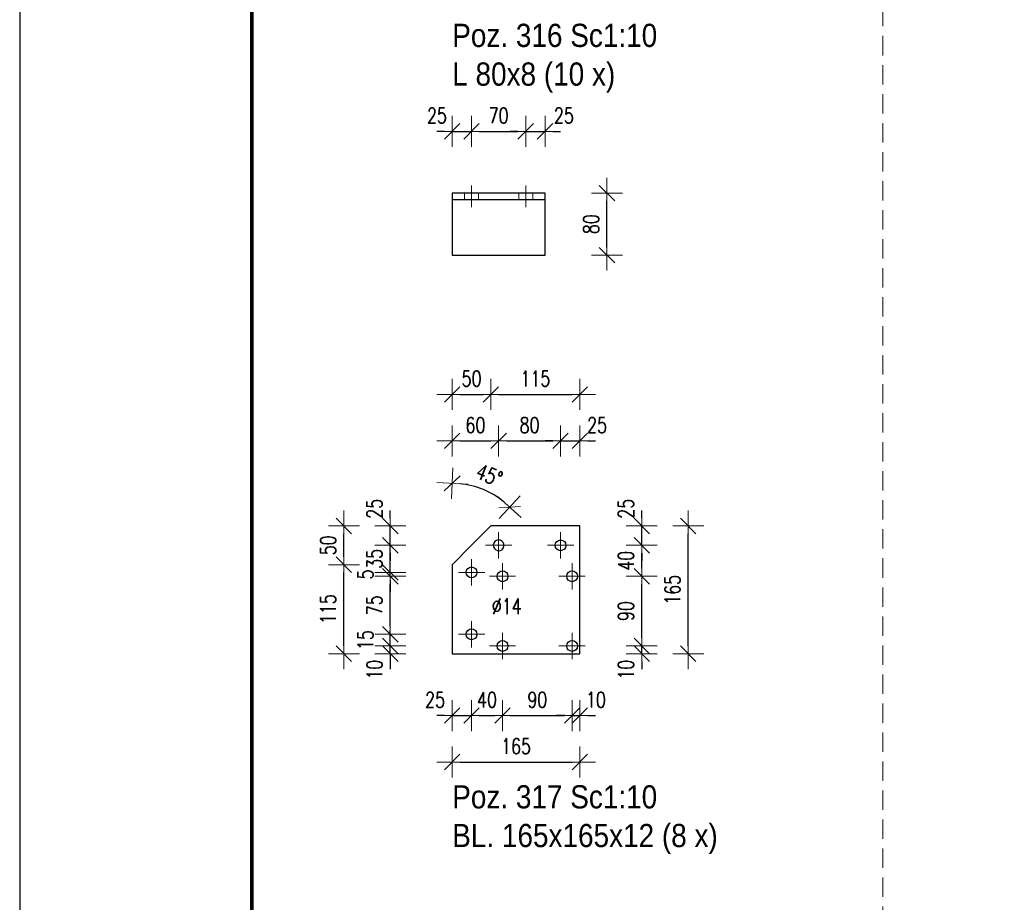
# Model space of a CAD drawing. Header units: millimetres. Extents: x -122 to 731, y 8645 to 9314.
# Tile 4 of 40: x -116 to 11, y 8836 to 8950. Entities that reach past the tile are written whole.
import ezdxf

# ---------------------------------------------------------------- set-up
doc = ezdxf.new("R2010")
doc.units = ezdxf.units.MM
doc.header["$LTSCALE"] = 10
doc.linetypes.add('HIDDEN', pattern=[0.375, 0.25, -0.125])
doc.linetypes.add('MITTE', pattern=[2, 1.25, -0.25, 0.25, -0.25])
doc.layers.get('Defpoints').update_dxf_attribs({"color": 1})
doc.layers.add('_FORMATKA', color=8, linetype='Continuous', plot=False)
for name, color, linetype, lineweight in [('_RAMKA', 7, 'Continuous', 35), ('PS_DIM', 4, 'Continuous', 13), ('PS_Hidden', 2, 'HIDDEN', 9), ('PS_Mid', 5, 'MITTE', 15), ('PS_Plate', 35, 'Continuous', 30), ('PS_Shape', 161, 'Continuous', 30), ('PS_SOLID', 7, 'Continuous', 30), ('PS_TEXT', 3, 'Continuous', 18)]:
    doc.layers.add(name, color=color, linetype=linetype, lineweight=lineweight)
doc.styles.add('gil', font='txt', dxfattribs={"width": 0.9})
doc.styles.add('simplex', font='simplex.shx', dxfattribs={"width": 0.75})
doc.dimstyles.new('1_10_PRZ_DS1-LS10', dxfattribs={"dimtxt": 2, "dimasz": 1, "dimexe": 2, "dimexo": 5, "dimgap": 1, "dimtad": 1, "dimdec": 0, "dimlfac": 10, "dimtxsty": 'simplex', "dimblk": 'dimznak', "dimcen": 2, "dimse1": 1, "dimse2": 1, "dimclrt": 3, "dimadec": 1, "dimazin": 0, "dimtfac": 1, "dimtdec": 0, "dimtix": 1, "dimtmove": 2, "dimatfit": 3, "dimldrblk": 'dim-grot', "dimfxl": 1, "dimarcsym": 0})

# ---------------------------------------------------------------- blocks, each defined once
blk = doc.blocks.new('dimznak')
at = {"color": 0}
for points in [[(0, 2), (0, -2)], [(-2, 0), (2, 0)]]:
    blk.add_lwpolyline(points, dxfattribs=at)
at = {"color": 2}
blk.add_lwpolyline([(1, 1), (-1, -1)], dxfattribs=at)
blk = doc.blocks.new('*D55')
at = {"layer": 'Defpoints', "color": 0, "transparency": 16777216}
for p in [(-57.96, 8935.19), (-60.46, 8927.19), (-57.96, 8927.19)]:
    blk.add_point(p, dxfattribs=at)
at = {"layer": 'PS_DIM', "color": 0, "lineweight": -2, "transparency": 16777216}
for p, q in [((-61.46, 8935.19), (-62.46, 8935.19)), ((-60.46, 8935.19), (-57.96, 8935.19)), ((-56.96, 8935.19), (-55.96, 8935.19))]:
    blk.add_line(p, q, dxfattribs=at)
blk.add_blockref('dimznak', (-60.46, 8935.19), dxfattribs=at)
at = {"layer": 'PS_DIM', "color": 0, "lineweight": -2, "transparency": 16777216, "rotation": 180}
blk.add_blockref('dimznak', (-57.96, 8935.19), dxfattribs=at)
at = {"layer": 'PS_DIM', "color": 3, "transparency": 16777216, "insert": (-62.43, 8937.23), "char_height": 2, "attachment_point": 5, "style": 'simplex'}
blk.add_mtext('25', dxfattribs=at)
blk = doc.blocks.new('dim-grot')
blk.add_hatch(color=256).paths.add_polyline_path([(0, 0), (-2, 0.5), (-2, -0.5)])
blk.add_lwpolyline([(0, 0), (-2, 0.5), (-2, -0.5), (0, 0)])
blk = doc.blocks.new('*D56')
at = {"layer": 'Defpoints', "color": 0, "transparency": 16777216}
for p in [(-50.96, 8935.19), (-57.96, 8927.19), (-50.96, 8927.19)]:
    blk.add_point(p, dxfattribs=at)
at = {"layer": 'PS_DIM', "color": 0, "lineweight": -2, "transparency": 16777216}
blk.add_line((-56.96, 8935.19), (-51.96, 8935.19), dxfattribs=at)
at = {"layer": 'PS_DIM', "color": 0, "lineweight": -2, "transparency": 16777216, "rotation": 180}
blk.add_blockref('dimznak', (-57.96, 8935.19), dxfattribs=at)
at = {"layer": 'PS_DIM', "color": 0, "lineweight": -2, "transparency": 16777216}
blk.add_blockref('dimznak', (-50.96, 8935.19), dxfattribs=at)
at = {"layer": 'PS_DIM', "color": 3, "transparency": 16777216, "insert": (-54.46, 8937.23), "char_height": 2, "attachment_point": 5, "style": 'simplex'}
blk.add_mtext('70', dxfattribs=at)
blk = doc.blocks.new('*D57')
at = {"layer": 'Defpoints', "color": 0, "transparency": 16777216}
for p in [(-48.46, 8935.19), (-50.96, 8927.19), (-48.46, 8927.19)]:
    blk.add_point(p, dxfattribs=at)
at = {"layer": 'PS_DIM', "color": 0, "lineweight": -2, "transparency": 16777216}
for p, q in [((-51.96, 8935.19), (-52.96, 8935.19)), ((-50.96, 8935.19), (-48.46, 8935.19)), ((-47.46, 8935.19), (-46.46, 8935.19))]:
    blk.add_line(p, q, dxfattribs=at)
blk.add_blockref('dimznak', (-50.96, 8935.19), dxfattribs=at)
at = {"layer": 'PS_DIM', "color": 0, "lineweight": -2, "transparency": 16777216, "rotation": 180}
blk.add_blockref('dimznak', (-48.46, 8935.19), dxfattribs=at)
at = {"layer": 'PS_DIM', "color": 3, "transparency": 16777216, "insert": (-46.02, 8937.23), "char_height": 2, "attachment_point": 5, "style": 'simplex'}
blk.add_mtext('25', dxfattribs=at)
blk = doc.blocks.new('*D58')
at = {"layer": 'Defpoints', "color": 0, "transparency": 16777216}
for p in [(-48.46, 8927.19), (-40.46, 8927.19), (-48.46, 8919.19)]:
    blk.add_point(p, dxfattribs=at)
at = {"layer": 'PS_DIM', "color": 0, "lineweight": -2, "transparency": 16777216}
blk.add_line((-40.46, 8920.19), (-40.46, 8926.19), dxfattribs=at)
for p, rotation in [((-40.46, 8927.19), 90), ((-40.46, 8919.19), 270)]:
    blk.add_blockref('dimznak', p, dxfattribs=dict(at, rotation=rotation))
at = {"layer": 'PS_DIM', "color": 3, "transparency": 16777216, "insert": (-42.5, 8923.19), "char_height": 2, "attachment_point": 5, "rotation": 90, "style": 'simplex'}
blk.add_mtext('80', dxfattribs=at)
blk = doc.blocks.new('*D60')
at = {"layer": 'Defpoints', "color": 0, "transparency": 16777216}
for p in [(-57.96, 8870.19), (-60.46, 8867.69), (-57.96, 8859.69)]:
    blk.add_point(p, dxfattribs=at)
at = {"layer": 'PS_DIM', "color": 0, "lineweight": -2, "transparency": 16777216}
for p, q in [((-61.46, 8859.69), (-62.46, 8859.69)), ((-60.46, 8859.69), (-57.96, 8859.69)), ((-56.96, 8859.69), (-55.96, 8859.69))]:
    blk.add_line(p, q, dxfattribs=at)
blk.add_blockref('dimznak', (-60.46, 8859.69), dxfattribs=at)
at = {"layer": 'PS_DIM', "color": 0, "lineweight": -2, "transparency": 16777216, "rotation": 180}
blk.add_blockref('dimznak', (-57.96, 8859.69), dxfattribs=at)
at = {"layer": 'PS_DIM', "color": 3, "transparency": 16777216, "insert": (-62.67, 8861.73), "char_height": 2, "attachment_point": 5, "style": 'simplex'}
blk.add_mtext('25', dxfattribs=at)
blk = doc.blocks.new('*D61')
at = {"layer": 'Defpoints', "color": 0, "transparency": 16777216}
for p in [(-57.96, 8870.19), (-53.96, 8868.69), (-53.96, 8859.69)]:
    blk.add_point(p, dxfattribs=at)
at = {"layer": 'PS_DIM', "color": 0, "lineweight": -2, "transparency": 16777216}
blk.add_line((-56.96, 8859.69), (-54.96, 8859.69), dxfattribs=at)
at = {"layer": 'PS_DIM', "color": 0, "lineweight": -2, "transparency": 16777216, "rotation": 180}
blk.add_blockref('dimznak', (-57.96, 8859.69), dxfattribs=at)
at = {"layer": 'PS_DIM', "color": 0, "lineweight": -2, "transparency": 16777216}
blk.add_blockref('dimznak', (-53.96, 8859.69), dxfattribs=at)
at = {"layer": 'PS_DIM', "color": 3, "transparency": 16777216, "insert": (-55.96, 8861.73), "char_height": 2, "attachment_point": 5, "style": 'simplex'}
blk.add_mtext('40', dxfattribs=at)
blk = doc.blocks.new('*D62')
at = {"layer": 'Defpoints', "color": 0, "transparency": 16777216}
for p in [(-53.96, 8868.69), (-44.96, 8868.69), (-44.96, 8859.69)]:
    blk.add_point(p, dxfattribs=at)
at = {"layer": 'PS_DIM', "color": 0, "lineweight": -2, "transparency": 16777216}
blk.add_line((-52.96, 8859.69), (-45.96, 8859.69), dxfattribs=at)
at = {"layer": 'PS_DIM', "color": 0, "lineweight": -2, "transparency": 16777216, "rotation": 180}
blk.add_blockref('dimznak', (-53.96, 8859.69), dxfattribs=at)
at = {"layer": 'PS_DIM', "color": 0, "lineweight": -2, "transparency": 16777216}
blk.add_blockref('dimznak', (-44.96, 8859.69), dxfattribs=at)
at = {"layer": 'PS_DIM', "color": 3, "transparency": 16777216, "insert": (-49.46, 8861.73), "char_height": 2, "attachment_point": 5, "style": 'simplex'}
blk.add_mtext('90', dxfattribs=at)
blk = doc.blocks.new('*D63')
at = {"layer": 'Defpoints', "color": 0, "transparency": 16777216}
for p in [(-44.96, 8868.69), (-43.96, 8867.69), (-43.96, 8859.69)]:
    blk.add_point(p, dxfattribs=at)
at = {"layer": 'PS_DIM', "color": 0, "lineweight": -2, "transparency": 16777216}
for p, q in [((-45.96, 8859.69), (-46.96, 8859.69)), ((-44.96, 8859.69), (-43.96, 8859.69)), ((-42.96, 8859.69), (-41.96, 8859.69))]:
    blk.add_line(p, q, dxfattribs=at)
blk.add_blockref('dimznak', (-44.96, 8859.69), dxfattribs=at)
at = {"layer": 'PS_DIM', "color": 0, "lineweight": -2, "transparency": 16777216, "rotation": 180}
blk.add_blockref('dimznak', (-43.96, 8859.69), dxfattribs=at)
at = {"layer": 'PS_DIM', "color": 3, "transparency": 16777216, "insert": (-41.89, 8861.73), "char_height": 2, "attachment_point": 5, "style": 'simplex'}
blk.add_mtext('10', dxfattribs=at)
blk = doc.blocks.new('*D64')
at = {"layer": 'Defpoints', "color": 0, "transparency": 16777216}
for p in [(-60.46, 8867.69), (-43.96, 8867.69), (-43.96, 8853.69)]:
    blk.add_point(p, dxfattribs=at)
at = {"layer": 'PS_DIM', "color": 0, "lineweight": -2, "transparency": 16777216}
blk.add_line((-59.46, 8853.69), (-44.96, 8853.69), dxfattribs=at)
at = {"layer": 'PS_DIM', "color": 0, "lineweight": -2, "transparency": 16777216, "rotation": 180}
blk.add_blockref('dimznak', (-60.46, 8853.69), dxfattribs=at)
at = {"layer": 'PS_DIM', "color": 0, "lineweight": -2, "transparency": 16777216}
blk.add_blockref('dimznak', (-43.96, 8853.69), dxfattribs=at)
at = {"layer": 'PS_DIM', "color": 3, "transparency": 16777216, "insert": (-52.21, 8855.73), "char_height": 2, "attachment_point": 5, "style": 'simplex'}
blk.add_mtext('165', dxfattribs=at)
blk = doc.blocks.new('*D65')
at = {"layer": 'Defpoints', "color": 0, "transparency": 16777216}
for p in [(-55.2, 8888.29), (-60.46, 8886.26), (-55.46, 8884.19), (-60.46, 8879.19)]:
    blk.add_point(p, dxfattribs=at)
at = {"layer": 'PS_DIM', "color": 0, "lineweight": -2, "transparency": 16777216}
blk.add_arc((-60.46, 8879.19), 10.51, 50.4539, 84.5461, dxfattribs=at)
for p, rotation in [((-60.46, 8889.7), 177.2730717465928), ((-53.03, 8886.62), 317.7269282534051)]:
    blk.add_blockref('dimznak', p, dxfattribs=dict(at, rotation=rotation))
at = {"layer": 'PS_DIM', "color": 3, "transparency": 16777216, "insert": (-55.67, 8890.75), "char_height": 2, "attachment_point": 5, "rotation": 337.5, "style": 'simplex'}
blk.add_mtext('45%%d', dxfattribs=at)
blk = doc.blocks.new('*D66')
at = {"layer": 'Defpoints', "color": 0, "transparency": 16777216}
for p in [(-54.46, 8895.19), (-54.46, 8881.69), (-60.46, 8879.19)]:
    blk.add_point(p, dxfattribs=at)
at = {"layer": 'PS_DIM', "color": 0, "lineweight": -2, "transparency": 16777216}
blk.add_line((-59.46, 8895.19), (-55.46, 8895.19), dxfattribs=at)
at = {"layer": 'PS_DIM', "color": 0, "lineweight": -2, "transparency": 16777216, "rotation": 180}
blk.add_blockref('dimznak', (-60.46, 8895.19), dxfattribs=at)
at = {"layer": 'PS_DIM', "color": 0, "lineweight": -2, "transparency": 16777216}
blk.add_blockref('dimznak', (-54.46, 8895.19), dxfattribs=at)
at = {"layer": 'PS_DIM', "color": 3, "transparency": 16777216, "insert": (-57.46, 8897.23), "char_height": 2, "attachment_point": 5, "style": 'simplex'}
blk.add_mtext('60', dxfattribs=at)
blk = doc.blocks.new('*D67')
at = {"layer": 'Defpoints', "color": 0, "transparency": 16777216}
for p in [(-46.46, 8895.19), (-54.46, 8881.69), (-46.46, 8881.69)]:
    blk.add_point(p, dxfattribs=at)
at = {"layer": 'PS_DIM', "color": 0, "lineweight": -2, "transparency": 16777216}
blk.add_line((-53.46, 8895.19), (-47.46, 8895.19), dxfattribs=at)
at = {"layer": 'PS_DIM', "color": 0, "lineweight": -2, "transparency": 16777216, "rotation": 180}
blk.add_blockref('dimznak', (-54.46, 8895.19), dxfattribs=at)
at = {"layer": 'PS_DIM', "color": 0, "lineweight": -2, "transparency": 16777216}
blk.add_blockref('dimznak', (-46.46, 8895.19), dxfattribs=at)
at = {"layer": 'PS_DIM', "color": 3, "transparency": 16777216, "insert": (-50.46, 8897.23), "char_height": 2, "attachment_point": 5, "style": 'simplex'}
blk.add_mtext('80', dxfattribs=at)
blk = doc.blocks.new('*D68')
at = {"layer": 'Defpoints', "color": 0, "transparency": 16777216}
for p in [(-43.96, 8895.19), (-43.96, 8884.19), (-46.46, 8881.69)]:
    blk.add_point(p, dxfattribs=at)
at = {"layer": 'PS_DIM', "color": 0, "lineweight": -2, "transparency": 16777216}
for p, q in [((-47.46, 8895.19), (-48.46, 8895.19)), ((-46.46, 8895.19), (-43.96, 8895.19)), ((-42.96, 8895.19), (-41.96, 8895.19))]:
    blk.add_line(p, q, dxfattribs=at)
blk.add_blockref('dimznak', (-46.46, 8895.19), dxfattribs=at)
at = {"layer": 'PS_DIM', "color": 0, "lineweight": -2, "transparency": 16777216, "rotation": 180}
blk.add_blockref('dimznak', (-43.96, 8895.19), dxfattribs=at)
at = {"layer": 'PS_DIM', "color": 3, "transparency": 16777216, "insert": (-41.74, 8897.23), "char_height": 2, "attachment_point": 5, "style": 'simplex'}
blk.add_mtext('25', dxfattribs=at)
blk = doc.blocks.new('*D69')
at = {"layer": 'Defpoints', "color": 0, "transparency": 16777216}
for p in [(-55.46, 8901.19), (-55.46, 8884.19), (-60.46, 8879.19)]:
    blk.add_point(p, dxfattribs=at)
at = {"layer": 'PS_DIM', "color": 0, "lineweight": -2, "transparency": 16777216}
blk.add_line((-59.46, 8901.19), (-56.46, 8901.19), dxfattribs=at)
at = {"layer": 'PS_DIM', "color": 0, "lineweight": -2, "transparency": 16777216, "rotation": 180}
blk.add_blockref('dimznak', (-60.46, 8901.19), dxfattribs=at)
at = {"layer": 'PS_DIM', "color": 0, "lineweight": -2, "transparency": 16777216}
blk.add_blockref('dimznak', (-55.46, 8901.19), dxfattribs=at)
at = {"layer": 'PS_DIM', "color": 3, "transparency": 16777216, "insert": (-57.96, 8903.23), "char_height": 2, "attachment_point": 5, "style": 'simplex'}
blk.add_mtext('50', dxfattribs=at)
blk = doc.blocks.new('*D70')
at = {"layer": 'Defpoints', "color": 0, "transparency": 16777216}
for p in [(-43.96, 8901.19), (-55.46, 8884.19), (-43.96, 8867.69)]:
    blk.add_point(p, dxfattribs=at)
at = {"layer": 'PS_DIM', "color": 0, "lineweight": -2, "transparency": 16777216}
blk.add_line((-54.46, 8901.19), (-44.96, 8901.19), dxfattribs=at)
at = {"layer": 'PS_DIM', "color": 0, "lineweight": -2, "transparency": 16777216, "rotation": 180}
blk.add_blockref('dimznak', (-55.46, 8901.19), dxfattribs=at)
at = {"layer": 'PS_DIM', "color": 0, "lineweight": -2, "transparency": 16777216}
blk.add_blockref('dimznak', (-43.96, 8901.19), dxfattribs=at)
at = {"layer": 'PS_DIM', "color": 3, "transparency": 16777216, "insert": (-49.71, 8903.23), "char_height": 2, "attachment_point": 5, "style": 'simplex'}
blk.add_mtext('115', dxfattribs=at)
blk = doc.blocks.new('*D71')
at = {"layer": 'Defpoints', "color": 0, "transparency": 16777216}
for p in [(-68.46, 8868.69), (-53.96, 8868.69), (-60.46, 8867.69)]:
    blk.add_point(p, dxfattribs=at)
at = {"layer": 'PS_DIM', "color": 0, "lineweight": -2, "transparency": 16777216}
for p, q in [((-68.46, 8869.69), (-68.46, 8870.69)), ((-68.46, 8867.69), (-68.46, 8868.69)), ((-68.46, 8866.69), (-68.46, 8865.69))]:
    blk.add_line(p, q, dxfattribs=at)
for p, rotation in [((-68.46, 8868.69), 270), ((-68.46, 8867.69), 90)]:
    blk.add_blockref('dimznak', p, dxfattribs=dict(at, rotation=rotation))
at = {"layer": 'PS_DIM', "color": 3, "transparency": 16777216, "insert": (-70.5, 8865.62), "char_height": 2, "attachment_point": 5, "rotation": 90, "style": 'simplex'}
blk.add_mtext('10', dxfattribs=at)
blk = doc.blocks.new('*D72')
at = {"layer": 'Defpoints', "color": 0, "transparency": 16777216}
for p in [(-68.46, 8870.19), (-57.96, 8870.19), (-53.96, 8868.69)]:
    blk.add_point(p, dxfattribs=at)
at = {"layer": 'PS_DIM', "color": 0, "lineweight": -2, "transparency": 16777216}
for p, q in [((-68.46, 8871.19), (-68.46, 8872.19)), ((-68.46, 8868.69), (-68.46, 8870.19)), ((-68.46, 8867.69), (-68.46, 8866.69))]:
    blk.add_line(p, q, dxfattribs=at)
for p, rotation in [((-68.46, 8870.19), 270), ((-68.46, 8868.69), 90)]:
    blk.add_blockref('dimznak', p, dxfattribs=dict(at, rotation=rotation))
at = {"layer": 'PS_DIM', "color": 3, "transparency": 16777216, "insert": (-71.68, 8869.44), "char_height": 2, "attachment_point": 5, "rotation": 90, "style": 'simplex'}
blk.add_mtext('15', dxfattribs=at)
blk = doc.blocks.new('*D73')
at = {"layer": 'Defpoints', "color": 0, "transparency": 16777216}
for p in [(-68.46, 8877.69), (-53.96, 8877.69), (-57.96, 8870.19)]:
    blk.add_point(p, dxfattribs=at)
at = {"layer": 'PS_DIM', "color": 0, "lineweight": -2, "transparency": 16777216}
blk.add_line((-68.46, 8871.19), (-68.46, 8876.69), dxfattribs=at)
for p, rotation in [((-68.46, 8877.69), 90), ((-68.46, 8870.19), 270)]:
    blk.add_blockref('dimznak', p, dxfattribs=dict(at, rotation=rotation))
at = {"layer": 'PS_DIM', "color": 3, "transparency": 16777216, "insert": (-70.5, 8873.94), "char_height": 2, "attachment_point": 5, "rotation": 90, "style": 'simplex'}
blk.add_mtext('75', dxfattribs=at)
blk = doc.blocks.new('*D74')
at = {"layer": 'Defpoints', "color": 0, "transparency": 16777216}
for p in [(-68.46, 8878.19), (-57.96, 8878.19), (-53.96, 8877.69)]:
    blk.add_point(p, dxfattribs=at)
at = {"layer": 'PS_DIM', "color": 0, "lineweight": -2, "transparency": 16777216}
for p, q in [((-68.46, 8879.19), (-68.46, 8880.19)), ((-68.46, 8877.69), (-68.46, 8878.19)), ((-68.46, 8876.69), (-68.46, 8875.69))]:
    blk.add_line(p, q, dxfattribs=at)
for p, rotation in [((-68.46, 8878.19), 270), ((-68.46, 8877.69), 90)]:
    blk.add_blockref('dimznak', p, dxfattribs=dict(at, rotation=rotation))
at = {"layer": 'PS_DIM', "color": 3, "transparency": 16777216, "insert": (-71.68, 8877.94), "char_height": 2, "attachment_point": 5, "rotation": 90, "style": 'simplex'}
blk.add_mtext('5', dxfattribs=at)
blk = doc.blocks.new('*D75')
at = {"layer": 'Defpoints', "color": 0, "transparency": 16777216}
for p in [(-68.46, 8881.69), (-54.46, 8881.69), (-57.96, 8878.19)]:
    blk.add_point(p, dxfattribs=at)
at = {"layer": 'PS_DIM', "color": 0, "lineweight": -2, "transparency": 16777216}
for p, q in [((-68.46, 8882.69), (-68.46, 8883.69)), ((-68.46, 8878.19), (-68.46, 8881.69)), ((-68.46, 8877.19), (-68.46, 8876.19))]:
    blk.add_line(p, q, dxfattribs=at)
for p, rotation in [((-68.46, 8881.69), 270), ((-68.46, 8878.19), 90)]:
    blk.add_blockref('dimznak', p, dxfattribs=dict(at, rotation=rotation))
at = {"layer": 'PS_DIM', "color": 3, "transparency": 16777216, "insert": (-70.5, 8879.94), "char_height": 2, "attachment_point": 5, "rotation": 90, "style": 'simplex'}
blk.add_mtext('35', dxfattribs=at)
blk = doc.blocks.new('*D76')
at = {"layer": 'Defpoints', "color": 0, "transparency": 16777216}
for p in [(-68.46, 8884.19), (-60.46, 8884.19), (-54.46, 8881.69)]:
    blk.add_point(p, dxfattribs=at)
at = {"layer": 'PS_DIM', "color": 0, "lineweight": -2, "transparency": 16777216}
for p, q in [((-68.46, 8885.19), (-68.46, 8886.19)), ((-68.46, 8881.69), (-68.46, 8884.19)), ((-68.46, 8880.69), (-68.46, 8879.69))]:
    blk.add_line(p, q, dxfattribs=at)
for p, rotation in [((-68.46, 8884.19), 270), ((-68.46, 8881.69), 90)]:
    blk.add_blockref('dimznak', p, dxfattribs=dict(at, rotation=rotation))
at = {"layer": 'PS_DIM', "color": 3, "transparency": 16777216, "insert": (-70.5, 8886.41), "char_height": 2, "attachment_point": 5, "rotation": 90, "style": 'simplex'}
blk.add_mtext('25', dxfattribs=at)
blk = doc.blocks.new('*D77')
at = {"layer": 'Defpoints', "color": 0, "transparency": 16777216}
for p in [(-74.46, 8879.19), (-60.46, 8879.19), (-60.46, 8867.69)]:
    blk.add_point(p, dxfattribs=at)
at = {"layer": 'PS_DIM', "color": 0, "lineweight": -2, "transparency": 16777216}
blk.add_line((-74.46, 8868.69), (-74.46, 8878.19), dxfattribs=at)
for p, rotation in [((-74.46, 8879.19), 90), ((-74.46, 8867.69), 270)]:
    blk.add_blockref('dimznak', p, dxfattribs=dict(at, rotation=rotation))
at = {"layer": 'PS_DIM', "color": 3, "transparency": 16777216, "insert": (-76.5, 8873.44), "char_height": 2, "attachment_point": 5, "rotation": 90, "style": 'simplex'}
blk.add_mtext('115', dxfattribs=at)
blk = doc.blocks.new('*D78')
at = {"layer": 'Defpoints', "color": 0, "transparency": 16777216}
for p in [(-74.46, 8884.19), (-55.46, 8884.19), (-60.46, 8879.19)]:
    blk.add_point(p, dxfattribs=at)
at = {"layer": 'PS_DIM', "color": 0, "lineweight": -2, "transparency": 16777216}
blk.add_line((-74.46, 8880.19), (-74.46, 8883.19), dxfattribs=at)
for p, rotation in [((-74.46, 8884.19), 90), ((-74.46, 8879.19), 270)]:
    blk.add_blockref('dimznak', p, dxfattribs=dict(at, rotation=rotation))
at = {"layer": 'PS_DIM', "color": 3, "transparency": 16777216, "insert": (-76.5, 8881.69), "char_height": 2, "attachment_point": 5, "rotation": 90, "style": 'simplex'}
blk.add_mtext('50', dxfattribs=at)
blk = doc.blocks.new('*D79')
at = {"layer": 'Defpoints', "color": 0, "transparency": 16777216}
for p in [(-44.96, 8868.69), (-35.96, 8868.69), (-43.96, 8867.69)]:
    blk.add_point(p, dxfattribs=at)
at = {"layer": 'PS_DIM', "color": 0, "lineweight": -2, "transparency": 16777216}
for p, q in [((-35.96, 8869.69), (-35.96, 8870.69)), ((-35.96, 8867.69), (-35.96, 8868.69)), ((-35.96, 8866.69), (-35.96, 8865.69))]:
    blk.add_line(p, q, dxfattribs=at)
for p, rotation in [((-35.96, 8868.69), 270), ((-35.96, 8867.69), 90)]:
    blk.add_blockref('dimznak', p, dxfattribs=dict(at, rotation=rotation))
at = {"layer": 'PS_DIM', "color": 3, "transparency": 16777216, "insert": (-38, 8865.62), "char_height": 2, "attachment_point": 5, "rotation": 90, "style": 'simplex'}
blk.add_mtext('10', dxfattribs=at)
blk = doc.blocks.new('*D80')
at = {"layer": 'Defpoints', "color": 0, "transparency": 16777216}
for p in [(-44.96, 8877.69), (-35.96, 8877.69), (-44.96, 8868.69)]:
    blk.add_point(p, dxfattribs=at)
at = {"layer": 'PS_DIM', "color": 0, "lineweight": -2, "transparency": 16777216}
blk.add_line((-35.96, 8869.69), (-35.96, 8876.69), dxfattribs=at)
for p, rotation in [((-35.96, 8877.69), 90), ((-35.96, 8868.69), 270)]:
    blk.add_blockref('dimznak', p, dxfattribs=dict(at, rotation=rotation))
at = {"layer": 'PS_DIM', "color": 3, "transparency": 16777216, "insert": (-38, 8873.19), "char_height": 2, "attachment_point": 5, "rotation": 90, "style": 'simplex'}
blk.add_mtext('90', dxfattribs=at)
blk = doc.blocks.new('*D81')
at = {"layer": 'Defpoints', "color": 0, "transparency": 16777216}
for p in [(-46.46, 8881.69), (-35.96, 8881.69), (-44.96, 8877.69)]:
    blk.add_point(p, dxfattribs=at)
at = {"layer": 'PS_DIM', "color": 0, "lineweight": -2, "transparency": 16777216}
blk.add_line((-35.96, 8878.69), (-35.96, 8880.69), dxfattribs=at)
for p, rotation in [((-35.96, 8881.69), 90), ((-35.96, 8877.69), 270)]:
    blk.add_blockref('dimznak', p, dxfattribs=dict(at, rotation=rotation))
at = {"layer": 'PS_DIM', "color": 3, "transparency": 16777216, "insert": (-38, 8879.69), "char_height": 2, "attachment_point": 5, "rotation": 90, "style": 'simplex'}
blk.add_mtext('40', dxfattribs=at)
blk = doc.blocks.new('*D82')
at = {"layer": 'Defpoints', "color": 0, "transparency": 16777216}
for p in [(-43.96, 8884.19), (-35.96, 8884.19), (-46.46, 8881.69)]:
    blk.add_point(p, dxfattribs=at)
at = {"layer": 'PS_DIM', "color": 0, "lineweight": -2, "transparency": 16777216}
for p, q in [((-35.96, 8885.19), (-35.96, 8886.19)), ((-35.96, 8881.69), (-35.96, 8884.19)), ((-35.96, 8880.69), (-35.96, 8879.69))]:
    blk.add_line(p, q, dxfattribs=at)
for p, rotation in [((-35.96, 8884.19), 270), ((-35.96, 8881.69), 90)]:
    blk.add_blockref('dimznak', p, dxfattribs=dict(at, rotation=rotation))
at = {"layer": 'PS_DIM', "color": 3, "transparency": 16777216, "insert": (-38, 8886.41), "char_height": 2, "attachment_point": 5, "rotation": 90, "style": 'simplex'}
blk.add_mtext('25', dxfattribs=at)
blk = doc.blocks.new('*D83')
at = {"layer": 'Defpoints', "color": 0, "transparency": 16777216}
for p in [(-43.96, 8884.19), (-29.96, 8884.19), (-43.96, 8867.69)]:
    blk.add_point(p, dxfattribs=at)
at = {"layer": 'PS_DIM', "color": 0, "lineweight": -2, "transparency": 16777216}
blk.add_line((-29.96, 8868.69), (-29.96, 8883.19), dxfattribs=at)
for p, rotation in [((-29.96, 8884.19), 90), ((-29.96, 8867.69), 270)]:
    blk.add_blockref('dimznak', p, dxfattribs=dict(at, rotation=rotation))
at = {"layer": 'PS_DIM', "color": 3, "transparency": 16777216, "insert": (-32, 8875.94), "char_height": 2, "attachment_point": 5, "rotation": 90, "style": 'simplex'}
blk.add_mtext('165', dxfattribs=at)
blk = doc.blocks.new('*X59')
at = {"layer": 'PS_Mid', "color": 5, "linetype": 'MITTE'}
for p, q in [((-2.25, 7.45), (-2.25, 4.05)), ((5.75, 7.45), (5.75, 4.05)), ((-0.55, 5.75), (-3.95, 5.75)), ((7.45, 5.75), (4.05, 5.75)), ((-5.75, 3.95), (-5.75, 0.55)), ((-1.75, 3.45), (-1.75, 0.05)), ((7.25, 3.45), (7.25, 0.05)), ((-4.05, 2.25), (-7.45, 2.25)), ((-0.05, 1.75), (-3.45, 1.75)), ((8.95, 1.75), (5.55, 1.75)), ((-5.75, -4.05), (-5.75, -7.45)), ((-4.05, -5.75), (-7.45, -5.75)), ((-1.75, -5.55), (-1.75, -8.95)), ((7.25, -5.55), (7.25, -8.95)), ((-0.05, -7.25), (-3.45, -7.25)), ((8.95, -7.25), (5.55, -7.25))]:
    blk.add_line(p, q, dxfattribs=at)
at = {"layer": 'PS_SOLID', "color": 7, "linetype": 'Continuous'}
for p, q in [((-3.25, 8.25), (-5.75, 5.75)), ((-2.25, 8.25), (-3.25, 8.25)), ((5.75, 8.25), (-2.25, 8.25)), ((7.25, 8.25), (5.75, 8.25)), ((8.25, 8.25), (7.25, 8.25)), ((8.25, -8.25), (8.25, 8.25)), ((-5.75, 5.75), (-8.25, 3.25)), ((-1.75, 5.29), (-1.9, 5.14)), ((-1.64, 5.4), (-1.75, 5.29)), ((-8.25, 3.25), (-8.25, -8.25)), ((-8.25, -8.25), (8.25, -8.25))]:
    blk.add_line(p, q, dxfattribs=at)
at = {"layer": 'PS_SOLID', "color": 7}
for centre in [(5.75, 5.75), (-5.75, 2.25), (-1.75, 1.75), (7.25, 1.75), (-5.75, -5.75), (-1.75, -7.25), (7.25, -7.25)]:
    blk.add_circle(centre, 0.7, dxfattribs=at)
at = {"layer": 'PS_SOLID'}
blk.add_arc((-2.25, 5.75), 0.7, 330, 300, dxfattribs=at)
blk = doc.blocks.new('*U19')
at = {"layer": '_FORMATKA', "lineweight": -3}
blk.add_lwpolyline([(-841, 0), (0, 0), (0, 594), (-841, 594)], close=True, dxfattribs=at)
at = {"layer": '_RAMKA', "lineweight": -3, "const_width": 0.5}
blk.add_lwpolyline([(-811, 10), (-10, 10), (-10, 584), (-811, 584)], close=True, dxfattribs=at)
blk = doc.blocks.new('*X368')
at = {"color": 3, "style": 'gil', "width": 0.9}
for s, p in [('Poz. 316 Sc1:10', (-60.46, 8946.09)), ('L 80x8 (10 x)', (-60.46, 8941.09))]:
    blk.add_text(s, height=3, dxfattribs=at).set_placement(p)
blk = doc.blocks.new('*X369')
at = {"layer": 'PS_Hidden', "color": 2, "linetype": 'HIDDEN'}
for p, q in [((-58.86, 8927.19), (-58.86, 8926.39)), ((-57.06, 8926.39), (-57.06, 8927.19)), ((-51.86, 8927.19), (-51.86, 8926.39)), ((-50.06, 8926.39), (-50.06, 8927.19))]:
    blk.add_line(p, q, dxfattribs=at)
at = {"layer": 'PS_Mid', "color": 5, "linetype": 'MITTE'}
for p, q in [((-57.96, 8928.19), (-57.96, 8925.39)), ((-50.96, 8928.19), (-50.96, 8925.39))]:
    blk.add_line(p, q, dxfattribs=at)
at = {"layer": 'PS_SOLID', "color": 7, "linetype": 'Continuous'}
for p, q in [((-48.46, 8927.19), (-60.46, 8927.19)), ((-60.46, 8927.19), (-60.46, 8926.39)), ((-60.46, 8926.39), (-60.46, 8919.19)), ((-60.46, 8926.39), (-57.96, 8926.39)), ((-57.96, 8926.39), (-50.96, 8926.39)), ((-50.96, 8926.39), (-48.46, 8926.39)), ((-48.46, 8926.39), (-48.46, 8927.19)), ((-48.46, 8919.19), (-48.46, 8926.39)), ((-60.46, 8919.19), (-48.46, 8919.19))]:
    blk.add_line(p, q, dxfattribs=at)
blk = doc.blocks.new('*X370')
at = {"color": 3, "style": 'gil', "width": 0.9}
for s, p in [('Poz. 317 Sc1:10', (-60.46, 8847.69)), ('BL. 165x165x12 (8 x)', (-60.46, 8842.69))]:
    blk.add_text(s, height=3, dxfattribs=at).set_placement(p)

msp = doc.modelspace()

# ---------------------------------------------------------------- linework, layer by layer
at = {"layer": 'PS_Hidden'}
msp.add_line((-4.82, 9228.76), (-4.82, 8654.76), dxfattribs=at)

# ---------------------------------------------------------------- block references
at = {"layer": 'PS_DIM'}
msp.add_blockref('*U19', (724.64, 8644.76), dxfattribs=at)
at = {"layer": 'PS_Plate'}
msp.add_blockref('*X59', (-52.21, 8875.94), dxfattribs=at)
at = {"layer": 'PS_Shape'}
msp.add_blockref('*X369', (0, 0), dxfattribs=at)
at = {"layer": 'PS_TEXT'}
for name in ['*X368', '*X370']:
    msp.add_blockref(name, (0, 0), dxfattribs=at)

# ---------------------------------------------------------------- texts
at = {"layer": 'PS_DIM', "insert": (-55.34, 8872.81), "char_height": 2, "attachment_point": 7, "style": 'simplex'}
msp.add_mtext('\\A1;%%c14', dxfattribs=at)

# ---------------------------------------------------------------- dimensions: what is measured, and where the dimension line sits
at = {"layer": 'PS_DIM'}
for base, p1, p2, picture, middle in [((-57.96, 8935.19), (-60.46, 8927.19), (-57.96, 8927.19), '*D55', (-62.43, 8937.23)), ((-50.96, 8935.19), (-57.96, 8927.19), (-50.96, 8927.19), '*D56', (-54.46, 8937.23)), ((-48.46, 8935.19), (-50.96, 8927.19), (-48.46, 8927.19), '*D57', (-46.02, 8937.23))]:
    dim = msp.add_linear_dim(base=base, p1=p1, p2=p2, dimstyle='1_10_PRZ_DS1-LS10', dxfattribs=at)
    dim.commit()
    dim.dimension.update_dxf_attribs({"geometry": picture, "text_midpoint": middle, "dimtype": 128})
dim = msp.add_linear_dim(base=(-40.46, 8927.19), p1=(-48.46, 8919.19), p2=(-48.46, 8927.19), angle=90, dimstyle='1_10_PRZ_DS1-LS10', dxfattribs=at)
dim.commit()
dim.dimension.update_dxf_attribs({"geometry": '*D58', "text_midpoint": (-42.5, 8923.19), "dimtype": 128})
for base, p1, p2, text, picture, middle in [((-55.46, 8901.19), (-60.46, 8879.19), (-55.46, 8884.19), '50', '*D69', (-57.96, 8903.23)), ((-43.96, 8901.19), (-55.46, 8884.19), (-43.96, 8867.69), '115', '*D70', (-49.71, 8903.23)), ((-54.46, 8895.19), (-60.46, 8879.19), (-54.46, 8881.69), '60', '*D66', (-57.46, 8897.23)), ((-46.46, 8895.19), (-54.46, 8881.69), (-46.46, 8881.69), '80', '*D67', (-50.46, 8897.23)), ((-43.96, 8895.19), (-46.46, 8881.69), (-43.96, 8884.19), '25', '*D68', (-41.74, 8897.23)), ((-57.96, 8859.69), (-60.46, 8867.69), (-57.96, 8870.19), '25', '*D60', (-62.67, 8861.73)), ((-53.96, 8859.69), (-57.96, 8870.19), (-53.96, 8868.69), '40', '*D61', (-55.96, 8861.73)), ((-44.96, 8859.69), (-53.96, 8868.69), (-44.96, 8868.69), '90', '*D62', (-49.46, 8861.73)), ((-43.96, 8859.69), (-44.96, 8868.69), (-43.96, 8867.69), '10', '*D63', (-41.89, 8861.73)), ((-43.96, 8853.69), (-60.46, 8867.69), (-43.96, 8867.69), '165', '*D64', (-52.21, 8855.73))]:
    dim = msp.add_linear_dim(base=base, p1=p1, p2=p2, text=text, dimstyle='1_10_PRZ_DS1-LS10', dxfattribs=at)
    dim.commit()
    dim.dimension.update_dxf_attribs({"geometry": picture, "text_midpoint": middle, "dimtype": 128})
dim = msp.add_angular_dim_3p(base=(-55.2, 8888.29), center=(-60.46, 8879.19), p1=(-55.46, 8884.19), p2=(-60.46, 8886.26), text='45%%d', dimstyle='1_10_PRZ_DS1-LS10', dxfattribs=at)
dim.commit()
dim.dimension.update_dxf_attribs({"geometry": '*D65', "text_midpoint": (-55.67, 8890.75)})
for base, p1, p2, text, picture, middle in [((-68.46, 8884.19), (-54.46, 8881.69), (-60.46, 8884.19), '25', '*D76', (-70.5, 8886.41)), ((-35.96, 8884.19), (-46.46, 8881.69), (-43.96, 8884.19), '25', '*D82', (-38, 8886.41)), ((-74.46, 8884.19), (-60.46, 8879.19), (-55.46, 8884.19), '50', '*D78', (-76.5, 8881.69)), ((-29.96, 8884.19), (-43.96, 8867.69), (-43.96, 8884.19), '165', '*D83', (-32, 8875.94)), ((-68.46, 8881.69), (-57.96, 8878.19), (-54.46, 8881.69), '35', '*D75', (-70.5, 8879.94)), ((-35.96, 8881.69), (-44.96, 8877.69), (-46.46, 8881.69), '40', '*D81', (-38, 8879.69)), ((-74.46, 8879.19), (-60.46, 8867.69), (-60.46, 8879.19), '115', '*D77', (-76.5, 8873.44)), ((-68.46, 8878.19), (-53.96, 8877.69), (-57.96, 8878.19), '5', '*D74', (-71.68, 8877.94)), ((-68.46, 8877.69), (-57.96, 8870.19), (-53.96, 8877.69), '75', '*D73', (-70.5, 8873.94)), ((-35.96, 8877.69), (-44.96, 8868.69), (-44.96, 8877.69), '90', '*D80', (-38, 8873.19)), ((-68.46, 8870.19), (-53.96, 8868.69), (-57.96, 8870.19), '15', '*D72', (-71.68, 8869.44)), ((-68.46, 8868.69), (-60.46, 8867.69), (-53.96, 8868.69), '10', '*D71', (-70.5, 8865.62)), ((-35.96, 8868.69), (-43.96, 8867.69), (-44.96, 8868.69), '10', '*D79', (-38, 8865.62))]:
    dim = msp.add_linear_dim(base=base, p1=p1, p2=p2, angle=90, text=text, dimstyle='1_10_PRZ_DS1-LS10', dxfattribs=at)
    dim.commit()
    dim.dimension.update_dxf_attribs({"geometry": picture, "text_midpoint": middle, "dimtype": 128})

doc.saveas('drawing.dxf')
